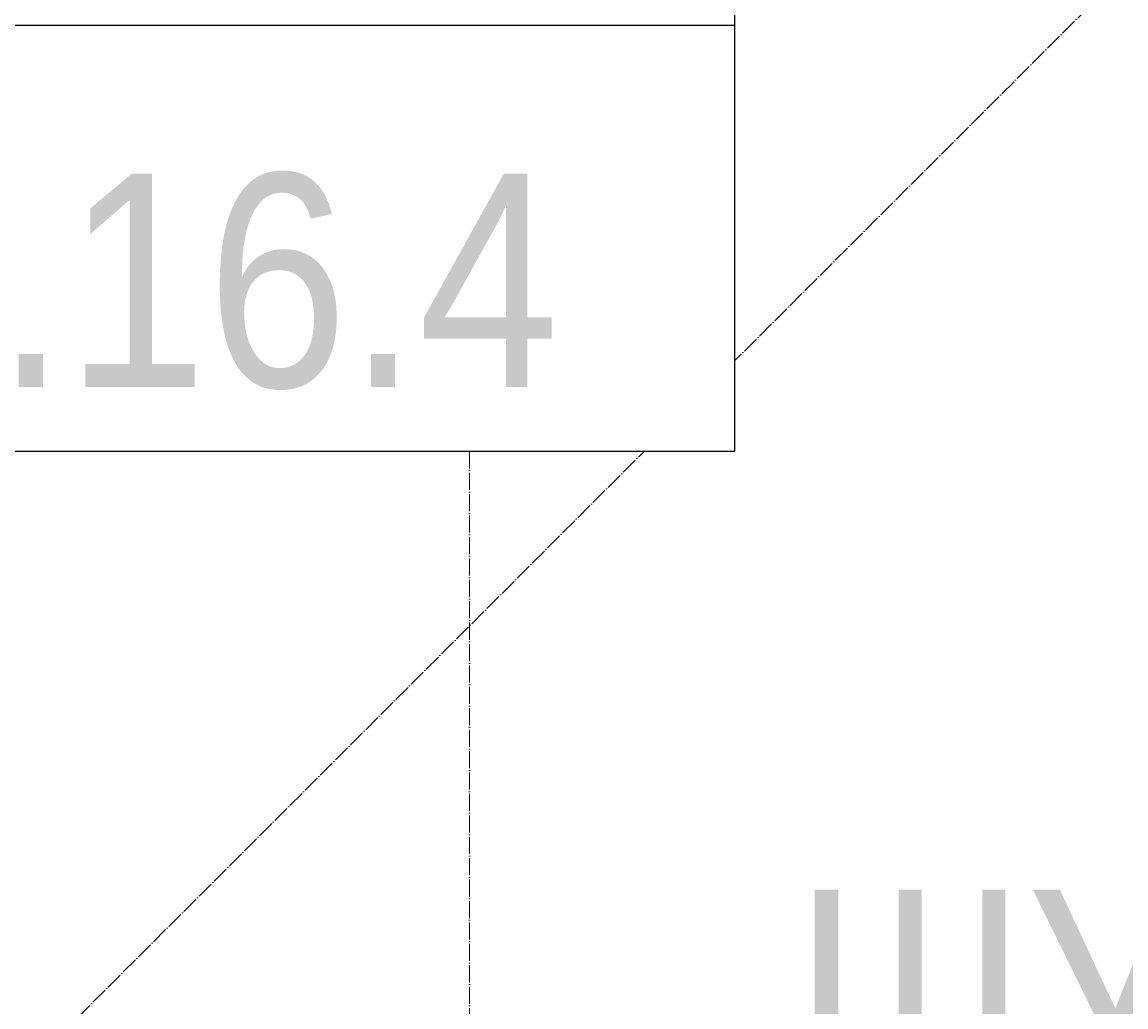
# Model space of a CAD drawing. Header units: millimetres. Extents: x -111 to 116289, y -9307 to 73893.
# Tile 29 of 128: x 22084 to 23377, y 18195 to 19350. Entities that reach past the tile are written whole.
import ezdxf
from ezdxf import colors
from ezdxf.entities.mleader import LeaderData, LeaderLine
from ezdxf.enums import TextEntityAlignment as Align
from ezdxf.math import Vec2, Vec3

# ---------------------------------------------------------------- set-up
doc = ezdxf.new("R2018")
doc.units = ezdxf.units.MM
doc.set_wipeout_variables(frame=1)
doc.linetypes.add('ADSK_Линия сетки', pattern=[25, 20, -2.5, 0, -2.5])
doc.layers.add('КИП_выноска', color=6, linetype='Continuous', lineweight=25)
doc.layers.add('Оси', color=7, linetype='Continuous', lineweight=9)
doc.styles.add('Arial', font='arial.ttf', dxfattribs={"width": 0.85, "height": 350})
doc.styles.add('GOST 2.304', font='simplex.shx', dxfattribs={"width": 0.65, "oblique": 15})
doc.styles.get("Standard").update_dxf_attribs({"font": 'arial.ttf'})

# ---------------------------------------------------------------- blocks, each defined once
blk = doc.blocks.new('A$Cffbd38bb')
at = {"layer": 'Оси', "color": 253, "linetype": 'ADSK_Линия сетки', "true_color": 0xaaaaaa}
for p, q in [((20802.4, 800), (20802.4, 71114.3)), ((27598.9, 24354.5), (19002.2, 15757.8))]:
    blk.add_line(p, q, dxfattribs=at)
blk = doc.blocks.new('_None')
blk = doc.blocks.new('*U190')
at = {"color": 0, "linetype": 'Continuous', "lineweight": 30, "ltscale": 75, "width": 0.85, "flags": 104}
blk.add_attdef('ПРИМЕЧАНИЕ_1', text='', height=2.5, dxfattribs=at).set_placement((8, 3.611), align=Align.BOTTOM_CENTER)
at = {"color": 0, "lineweight": 30, "width": 0.85, "flags": 104}
blk.add_attdef('ПРИМЕЧАНИЕ_2', text='', height=2.5, dxfattribs=at).set_placement((8, -7.53), align=Align.BOTTOM_CENTER)
at = {"color": 0, "lineweight": 30, "style": 'GOST 2.304', "width": 0.85}
for tag, p in [('ИМЯ_КАБЕЛЯ_2', (8, -7.5)), ('ИМЯ_КАБЕЛЯ_3', (8, -12.5)), ('ИМЯ_КАБЕЛЯ_4', (8, -17.5)), ('ИМЯ_КАБЕЛЯ_5', (8, -22.5)), ('ИМЯ_КАБЕЛЯ_6', (8, -27.5)), ('ИМЯ_КАБЕЛЯ_7', (8, -32.5)), ('ИМЯ_КАБЕЛЯ_8', (8, -37.5)), ('ИМЯ_КАБЕЛЯ_9', (8, -42.5))]:
    blk.add_attdef(tag, text='', height=2.5, dxfattribs=at).set_placement(p, align=Align.BOTTOM_CENTER)
at = {"linetype": 'Continuous'}
blk.add_wipeout([(0, 2.5), (16, 2.5), (16, -2.5), (0, -2.5)], dxfattribs=at)
at = {"color": 0, "linetype": 'Continuous'}
blk.add_lwpolyline([(0, -2.5), (16, -2.5), (16, 2.5), (0, 2.5)], close=True, dxfattribs=at)
at = {"color": 0, "lineweight": 30, "style": 'GOST 2.304', "width": 0.85}
blk.add_attdef('ИМЯ_КАБЕЛЯ_1', text='', height=2.5, dxfattribs=at).set_placement((8, -2.5), align=Align.BOTTOM_CENTER)

msp = doc.modelspace()

# ---------------------------------------------------------------- block references
msp.add_blockref('A$Cffbd38bb', (1805.7, 1084))

# ---------------------------------------------------------------- next in the draw order: leaders
at = {"layer": 'КИП_выноска'}
ml = msp.add_multileader_mtext('Standard', dxfattribs=at)
ml.set_content('ШУ-ДН1.16', color=256, style='Arial')
ml.set_leader_properties(color=256, linetype='ByLayer', lineweight=-1)
ml.set_arrow_properties(name='NONE')
ml.build(insert=Vec2(0, 0))
ml.multileader.update_dxf_attribs({"has_dogleg": 0, "text_left_attachment_type": 6, "text_right_attachment_type": 6, "dogleg_length": 0.5, "arrow_head_size": 300})
ctx = ml.context
ctx.base_point, ctx.char_height, ctx.arrow_head_size, ctx.landing_gap_size, ctx.plane_origin = Vec3(22924.7, 18024.5), 250, 300, 100, Vec3(23633.9, 17324.2)
ctx.left_attachment, ctx.right_attachment, ctx.text_align_type = 6, 6, 2
notes = []
notes.append((ctx, [(1, (1, 1, 0), (24625.2, 18024.5), (-1, 0), 0.5, [(0, [(25884.5, 19033.2)], 0, [])])]))
ctx.mtext.insert, ctx.mtext.alignment, ctx.mtext.flow_direction = Vec3(24540.5, 18332.8), 3, 5
ctx.mtext.has_bg_fill, ctx.mtext.bg_color, ctx.mtext.bg_scale_factor, ctx.mtext.bg_transparency, ctx.mtext.use_window_bg_color = 1, -1027028792, 1.5, 0, 1
for ctx, leaders in notes:
    for number, flags, end, landing, length, lines in leaders:
        leader = LeaderData()
        leader.index, (leader.has_last_leader_line, leader.has_dogleg_vector, leader.attachment_direction) = number, flags
        leader.last_leader_point, leader.dogleg_vector, leader.dogleg_length = Vec3(end), Vec3(landing), length
        for number, points, colour, breaks in lines:
            line = LeaderLine()
            line.index, line.vertices, line.color, line.breaks = number, Vec3.list(points), colors.encode_raw_color(colour), breaks
            leader.lines.append(line)
        ctx.leaders.append(leader)

# ---------------------------------------------------------------- next in the draw order: block references
ref = msp.add_blockref('*U190', (21318.8, 19096.9), dxfattribs=dict(at, xscale=100, yscale=100, zscale=100))
ref.add_attrib('ИМЯ_КАБЕЛЯ_1', 'LS1.16.4', dxfattribs={"layer": '0', "color": 0, "lineweight": 30, "height": 250, "style": 'Arial', "width": 0.85}).set_placement((22118.8, 18846.9), align=Align.BOTTOM_CENTER)
lines = msp.add_mtext('\\W0.8500;', dxfattribs={"layer": '0', "color": 0, "lineweight": 30, "insert": (22118.8, 18343.9), "char_height": 2.5, "attachment_point": 1})
ref.add_attrib('ПРИМЕЧАНИЕ_2', '', (22118.8, 18343.9), dxfattribs={"flags": 104}).embed_mtext(lines)

# ---------------------------------------------------------------- next in the draw order: block references
ref = msp.add_blockref('*U190', (21318.8, 20094.9), dxfattribs=dict(at, xscale=100, yscale=100, zscale=100))
lines = msp.add_mtext('\\W0.8500;', dxfattribs={"layer": '0', "color": 0, "lineweight": 30, "insert": (22118.8, 19341.9), "char_height": 2.5, "attachment_point": 1})
ref.add_attrib('ПРИМЕЧАНИЕ_2', '', (22118.8, 19341.9), dxfattribs={"flags": 104}).embed_mtext(lines)

# ---------------------------------------------------------------- next in the draw order: block references
ref = msp.add_blockref('*U190', (21318.8, 19595.9), dxfattribs=dict(at, xscale=100, yscale=100, zscale=100))
lines = msp.add_mtext('\\W0.8500;', dxfattribs={"layer": '0', "color": 0, "lineweight": 30, "insert": (22118.8, 18842.9), "char_height": 2.5, "attachment_point": 1})
ref.add_attrib('ПРИМЕЧАНИЕ_2', '', (22118.8, 18842.9), dxfattribs={"flags": 104}).embed_mtext(lines)

doc.saveas('drawing.dxf')
